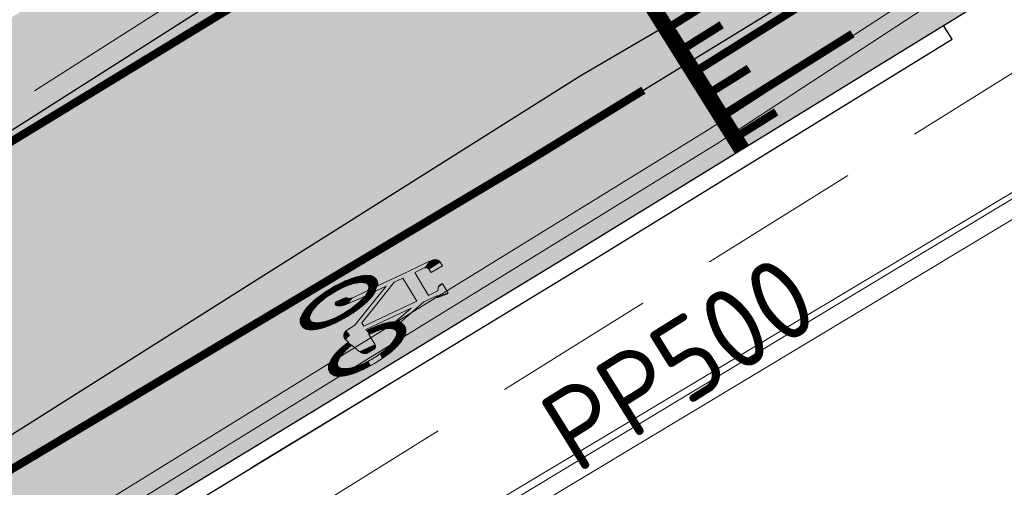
# Model space of a CAD drawing. Header units: metres. Extents: x 174255 to 175175, y 462028 to 462911.
# Tile 9 of 256: x 174435.36 to 174447.44, y 462205.73 to 462211.46. Entities that reach past the tile are written whole.
import ezdxf
from ezdxf.enums import TextEntityAlignment as Align

# ---------------------------------------------------------------- set-up
doc = ezdxf.new("R2010")
doc.units = ezdxf.units.M
for name, pattern in [('RI-HWA', [7.4, 5, -2.4]), ('RI-VWA', [11, 5, -3, 0, -3]), ('VH-OPSLUITBAND', [10, 4, -2, 2, -2]), ('VW-1-1_STREEP', [2, 1, -1])]:
    doc.linetypes.add(name, pattern=pattern)
for name, color, linetype, lineweight in [('B-WE-OG-TERREIN_ERF-G', 8, 'Continuous', 20), ('B-WE-OG-WEG_VERHARD_GESLOTEN -G', 8, 'Continuous', 20), ('B-WE-OG-WEG_VERHARD_OPEN -G', 8, 'Continuous', 20), ('B-WE-RI-HWA-G', 8, 'RI-HWA', 20), ('B-WE-RI-HWA-T20', 8, 'Continuous', 20), ('B-WE-RI-VWA-G', 8, 'RI-VWA', 20), ('B-WE-VH-KANTOPSLUITING_ACHTERKANTBAND-G', 252, 'Continuous', 25), ('B-WE-VH-KANTOPSLUITING_EINDVERLOOPBAND_200X200-G', 252, 'Continuous', 25), ('B-WE-VH-KANTOPSLUITING_OPSLUITBAND_200X200-G', 252, 'VH-OPSLUITBAND', 20), ('B-WE-VH-VERHARDING_ASFALT-G', 252, 'Continuous', 25), ('B-WE-VW-MARKERING_DWARS_STREEP_DOORGETROKKEN_020-G', 8, 'Continuous', 13), ('B-WE-VW-MARKERING_LANGS_STREEP_050-050_010-G', 252, 'VW-1-1_STREEP', 13), ('B-WE-VW-MARKERING_LANGS_STREEP_11_010-G', 8, 'VW-1-1_STREEP', 13), ('B-WE-VW-MARKERING_LANGS_STREEP_DOORGETROKKEN_010-G', 8, 'Continuous', 20), ('B-XX-KG-GRENS_PERCEEL-BEREKEND-G', 213, 'Continuous', 20), ('N-WE-AL-WERKGRENS-G', 173, 'AL-WERKGRENS', 20), ('N-WE-VH-VERHARDING_ASFALT-G', 50, 'Continuous', 25), ('N-WE-VH-VERHARDING_ASFALT_RIJBAAN-V', 254, 'Continuous', 25), ('N-WE-VH-VERHARDING_ASFALT_ROOD-V', 11, 'Continuous', 25), ('N-WE-VW-MARKERING_LANGS_STREEP_11_010-G', 7, 'VW-1-1_STREEP', 13), ('N-WE-VW-MARKERING_LANGS_STREEP_DOORGETROKKEN_010-G', 7, 'Continuous', 20), ('N-WE-VW-MARKERING_LANGS_STREEP_DOORGETROKKEN_020-G', 7, 'Continuous', 25), ('N-WE-VW-MARKERING_SYMBOOL-G', 7, 'Continuous', 20), ('N-XX-AL-LIJN_0.20-G', 7, 'Continuous', 25)]:
    doc.layers.add(name, color=color, linetype=linetype, lineweight=lineweight)
doc.layers.add('B-WE-VH-MATERIAALGRENS-G', color=8, linetype='Continuous')
doc.layers.add('N-WE-VH-MATERIAALGRENS-G', color=15, linetype='Continuous')
doc.styles.add('NLCS-ISO-M500-T20', font='NLCS-ISO.ttf', dxfattribs={"height": 1})
doc.linetypes.add('AL-WERKGRENS', pattern='A,10,[106,Afdeling.shx,S=1,R=0,X=0,Y=0],-2', length=12)

# ---------------------------------------------------------------- blocks, each defined once
blk = doc.blocks.new('fietssymbool')
for p, q in [((-0.0608630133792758, 1.856100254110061), (-0.1079185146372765, 1.856100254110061)), ((-0.0608630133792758, 1.695450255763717), (-0.0608630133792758, 1.856100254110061)), ((-0.1901946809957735, 1.742886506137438), (-0.2306056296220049, 1.347442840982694)), ((-0.1770375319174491, 1.800901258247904), (-0.1901946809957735, 1.742886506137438)), ((-0.1051817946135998, 1.695191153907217), (-0.0608630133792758, 1.695450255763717)), ((0.1249741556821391, 1.733429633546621), (0.1249741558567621, 1.710482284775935)), ((0.2554975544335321, 1.742879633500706), (0.1344241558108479, 1.742879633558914)), ((0.2443396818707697, 1.613587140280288), (0.2648087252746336, 1.731817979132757)), ((-0.1651463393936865, 1.523221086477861), (-0.1519108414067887, 1.652745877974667)), ((0.1436123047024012, 1.672878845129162), (0.1753986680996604, 1.648694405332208)), ((0.1753986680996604, 1.648694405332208), (0.1625769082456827, 1.523221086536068)), ((0.2007741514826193, 1.43223373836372), (0.2194686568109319, 1.615163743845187)), ((0.2194686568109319, 1.615163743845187), (0.2293069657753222, 1.607678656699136)), ((-0.005297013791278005, 1.523221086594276), (-0.1651463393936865, 1.523221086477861)), ((0.1625769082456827, 1.523221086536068), (-0.005297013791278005, 1.523221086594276)), ((-0.2306056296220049, 1.347442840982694), (-0.2416123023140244, 1.23973689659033)), ((-0.1815632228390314, 1.362571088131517), (-0.1935032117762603, 1.245730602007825)), ((0.01177071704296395, 1.362571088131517), (-0.1815632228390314, 1.362571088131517)), ((0.1461593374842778, 1.362571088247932), (0.01177071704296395, 1.362571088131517)), ((0.07330430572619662, 0.6496307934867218), (0.1461593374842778, 1.362571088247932)), ((0.2664616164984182, 1.053505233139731), (0.2007741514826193, 1.43223373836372)), ((-0.2416123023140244, 1.23973689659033), (-0.2617280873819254, 1.049682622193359)), ((-0.1935032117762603, 1.245730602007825), (-0.0480859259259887, 0.8470883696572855)), ((0.1829950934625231, 1.258249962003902), (0.1208003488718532, 0.6496307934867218)), ((0.2169236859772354, 1.062629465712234), (0.1829950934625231, 1.258249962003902)), ((-0.2194539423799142, 0.9917888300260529), (-0.2045098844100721, 1.138023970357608)), ((-0.2045098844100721, 1.138023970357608), (0.005505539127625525, 0.5622942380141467)), ((-0.205028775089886, 0.9643047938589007), (-0.2194539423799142, 0.9917888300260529)), ((0.2269922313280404, 1.004577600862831), (0.2169236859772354, 1.062629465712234)), ((-0.2893722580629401, 0.9376612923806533), (-0.3029135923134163, 0.9485552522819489)), ((-0.2952037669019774, 0.7153031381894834), (-0.2744405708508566, 0.9184891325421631)), ((-0.2744405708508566, 0.9184891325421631), (-0.2893722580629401, 0.9376612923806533)), ((-0.1588667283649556, 0.816521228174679), (-0.1722472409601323, 0.8734102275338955)), ((-0.0480859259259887, 0.8470883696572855), (0.02394231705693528, 0.6496307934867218)), ((-0.2348509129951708, 0.8445866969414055), (-0.2618552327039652, 0.631004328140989)), ((-0.2191584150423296, 0.7952460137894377), (-0.2348509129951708, 0.8445866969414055)), ((-0.1950172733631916, 0.6544197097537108), (-0.2042404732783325, 0.7275214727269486)), ((-0.1400402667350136, 0.6746722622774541), (-0.1469494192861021, 0.7430387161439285)), ((-0.4678178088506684, 0.6514479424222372), (-0.4725125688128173, 0.5719009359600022)), ((-0.3569648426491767, 0.5134641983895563), (-0.3469416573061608, 0.6111854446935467)), ((-0.2618552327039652, 0.631004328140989), (-0.2728412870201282, 0.5753874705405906)), ((0.02394231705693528, 0.6496307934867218), (0.07330430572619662, 0.6496307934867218)), ((0.1208003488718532, 0.6496307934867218), (0.1381924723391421, 0.6494033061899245)), ((0.1908086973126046, 0.6496307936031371), (0.3331291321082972, 0.6496307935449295)), ((-0.4725125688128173, 0.5719009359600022), (-0.4717476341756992, 0.4858021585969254)), ((-0.2989342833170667, 0.5115309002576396), (-0.317064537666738, 0.4940480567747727)), ((-0.2852011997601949, 0.5383091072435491), (-0.2989342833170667, 0.5115309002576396)), ((-0.2728412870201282, 0.5753874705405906), (-0.2852011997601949, 0.5383091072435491)), ((0.005505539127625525, 0.5622942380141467), (0.008919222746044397, 0.4393851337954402)), ((0.3803791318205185, 0.6023807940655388), (0.3803791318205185, 0.5388355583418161)), ((0.4690936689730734, 0.5533981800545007), (0.4691706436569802, 0.5397056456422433)), ((0.1013161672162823, 0.3738330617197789), (0.1413257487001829, 0.3861716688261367)), ((0.3080347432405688, 0.4398071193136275), (0.1934959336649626, 0.4032565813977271)), ((0.1969322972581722, 0.3755319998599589), (0.1934959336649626, 0.4032565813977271)), ((0.2048173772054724, 0.3284586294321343), (0.1969322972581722, 0.3755319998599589)), ((0.2173965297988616, 0.2770162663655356), (0.2048173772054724, 0.3284586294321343)), ((0.236515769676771, 0.2213994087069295), (0.2173965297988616, 0.2770162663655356)), ((0.2546851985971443, 0.1855272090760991), (0.236515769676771, 0.2213994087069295)), ((0.2766229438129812, 0.1528831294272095), (0.2546851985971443, 0.1855272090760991)), ((-0.4312865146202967, 0.05978585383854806), (-0.4054251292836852, 0.02760705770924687))]:
    blk.add_line(p, q)
for centre, radius, start, end in [((-0.1079178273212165, 1.785225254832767), 0.07087499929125, 90.00028701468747, 167.222204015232), ((-0.1049055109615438, 1.647941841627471), 0.0472499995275, 90.33458701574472, 174.1652270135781), ((0.1344241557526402, 1.733429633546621), 0.009449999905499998, 90.00000001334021, 180.0000000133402), ((0.1722241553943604, 1.710481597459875), 0.0472499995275, 179.9987080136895, 232.7321420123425), ((0.2554975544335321, 1.733429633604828), 0.009449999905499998, 350.1779540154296, 90.00000001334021), ((0.2350285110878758, 1.615198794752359), 0.009449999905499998, 232.7337630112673, 350.1781200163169), ((-0.04605159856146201, 0.7645902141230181), 0.4600864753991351, 144.840038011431, 163.7347430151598), ((-0.332790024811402, 0.9665624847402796), 0.1093560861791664, 49.47187801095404, 144.8402248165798), ((-0.6166137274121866, 0.7658204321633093), 0.4569442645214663, 16.21951301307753, 29.63818501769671), ((0.6195287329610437, 0.7645909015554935), 0.4600851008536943, 148.5594110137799, 163.7347840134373), ((0.3327916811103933, 0.966563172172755), 0.109355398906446, 35.15988801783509, 127.340947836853), ((0.04605188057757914, 0.7645902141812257), 0.4600864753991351, 16.26525701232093, 35.15996201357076), ((0.4207577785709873, 0.6283940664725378), 0.9463587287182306, 163.7348060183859, 173.10912301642), ((-0.1248027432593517, 0.72987538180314), 0.3238985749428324, 140.6069580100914, 161.2139360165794), ((-0.331280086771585, 0.8994344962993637), 0.0567219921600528, 42.36970401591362, 140.6064677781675), ((-0.5377526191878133, 0.7298774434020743), 0.3238319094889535, 35.61423101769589, 39.91431901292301), ((-1.086337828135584, 0.6283940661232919), 0.9463587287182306, 6.958097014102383, 16.26519401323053), ((1.086339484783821, 0.6283940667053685), 0.9463587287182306, 163.7348060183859, 173.1091220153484), ((0.5339893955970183, 0.7298753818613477), 0.3238985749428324, 140.6069580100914, 161.2139360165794), ((0.327512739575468, 0.8994344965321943), 0.0567219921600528, 39.39286601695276, 140.6064677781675), ((0.1210367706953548, 0.72987538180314), 0.3238985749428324, 18.78606501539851, 39.39301490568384), ((-0.4207574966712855, 0.6283940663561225), 0.9463587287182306, 6.890877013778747, 16.26519401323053), ((1.169076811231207, 0.5379558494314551), 1.700121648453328, 173.1090340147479, 186.8907036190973), ((0.2115169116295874, 0.6154795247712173), 0.6791415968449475, 161.2143790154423, 171.9803510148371), ((-0.5377526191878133, 0.7298774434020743), 0.3238951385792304, 18.78591601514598, 20.74172001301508), ((-0.8740757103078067, 0.6154795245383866), 0.6791415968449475, 8.019649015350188, 18.78562101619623), ((-1.834657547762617, 0.537963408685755), 1.700122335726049, 353.1090370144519, 6.92813761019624), ((1.834702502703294, 0.5379654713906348), 1.700164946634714, 173.1095500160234, 176.241842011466), ((0.8703097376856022, 0.6154795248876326), 0.6791415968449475, 161.2143790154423, 171.9803510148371), ((-0.2152828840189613, 0.6154795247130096), 0.6791415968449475, 8.019649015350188, 18.78562101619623), ((-1.169075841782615, 0.5379558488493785), 1.700122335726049, 353.1092950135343, 6.890952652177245), ((0.7492865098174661, 0.5397077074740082), 1.222223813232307, 171.9801320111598, 188.0200607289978), ((-0.2764364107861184, 0.6039546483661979), 0.07087499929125, 132.99609101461, 174.1439900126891), ((-0.3892137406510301, 0.7249084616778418), 0.0944993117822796, 312.9967690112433, 354.1658930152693), ((-1.411845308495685, 0.5397035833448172), 1.222223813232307, 351.9801320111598, 8.020080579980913), ((1.408152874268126, 0.5397324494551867), 1.222294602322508, 171.9817610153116, 174.8414860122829), ((0.3331291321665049, 0.6023807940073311), 0.0472499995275, 1.334021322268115e-08, 90.00000001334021), ((-0.7530572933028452, 0.5397022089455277), 1.22222862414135, 0.6420550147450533, 8.020118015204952), ((-0.3334628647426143, 0.5110539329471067), 0.02362431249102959, 174.1444920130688, 313.9588790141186), ((0.2764298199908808, 0.5388355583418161), 0.1039493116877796, 287.7005010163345, 7.301098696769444e-05), ((-0.7530572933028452, 0.5397022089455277), 1.22222793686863, 351.9802410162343, 0.0001810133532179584), ((0.2115121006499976, 0.4639324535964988), 0.6791360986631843, 188.0197470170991, 198.785720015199), ((-0.8740708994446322, 0.4639324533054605), 0.6791360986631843, 341.2142810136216, 351.9802416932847), ((0.0797674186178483, 0.4413527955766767), 0.07087499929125, 181.5909190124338, 287.7002070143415), ((1.834702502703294, 0.5379654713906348), 1.700167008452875, 185.1222900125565, 186.8908610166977), ((1.408152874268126, 0.5397324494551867), 1.222299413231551, 186.41075401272, 188.0207390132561), ((0.8703042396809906, 0.4639324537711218), 0.6791360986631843, 188.0197470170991, 198.785720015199), ((-0.2152780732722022, 0.4639324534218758), 0.6791360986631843, 341.2142800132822, 351.9802530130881), ((0.4207577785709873, 0.4475251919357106), 0.9463587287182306, 186.8908770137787, 196.2651940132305), ((-0.1247999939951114, 0.3495365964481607), 0.3239006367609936, 198.7858370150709, 219.3928150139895), ((-0.5377588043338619, 0.3495365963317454), 0.3239006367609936, 320.6071850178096, 341.2141630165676), ((-1.086337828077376, 0.4475251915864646), 0.9463587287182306, 343.7348060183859, 353.1091230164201), ((1.086339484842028, 0.4475251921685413), 0.9463587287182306, 186.8908770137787, 196.2651940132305), ((0.5339921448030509, 0.349536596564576), 0.3239006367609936, 198.7858370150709, 219.3928150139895), ((0.1210340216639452, 0.3495365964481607), 0.3239006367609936, 320.6071850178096, 341.2141630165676), ((-0.4207574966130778, 0.44752519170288), 0.9463587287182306, 343.7348060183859, 353.1091230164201), ((-0.04605159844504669, 0.3113290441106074), 0.4600864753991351, 196.2652570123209, 215.1599620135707), ((-0.3312787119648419, 0.1799767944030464), 0.0567219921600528, 219.3928660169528, 320.6065052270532), ((-0.6195291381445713, 0.3113317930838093), 0.4600878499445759, 324.8397150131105, 343.7344200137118), ((0.6195301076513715, 0.3113290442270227), 0.4600864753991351, 196.2652570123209, 215.1599620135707), ((0.3275134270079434, 0.179976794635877), 0.0567219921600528, 219.3928660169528, 320.6065052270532), ((0.04605188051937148, 0.311329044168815), 0.4600864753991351, 324.840038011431, 343.7347430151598), ((-0.3327907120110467, 0.1093560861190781), 0.1093560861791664, 215.1599500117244, 324.8402622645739), ((0.3327903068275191, 0.1093560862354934), 0.1093560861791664, 215.1599500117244, 324.8402622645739)]:
    blk.add_arc(centre, radius, start, end)
for points in [[(-0.1476559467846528, 1.668065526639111), (-0.1753730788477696, 1.806975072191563), (-0.1406130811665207, 1.678885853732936), (-0.1683739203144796, 1.822216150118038)], [(-0.1406130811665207, 1.678885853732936), (-0.1683739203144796, 1.822216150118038), (-0.1330288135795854, 1.685910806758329), (-0.1596455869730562, 1.833676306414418)], [(-0.1330288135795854, 1.685910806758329), (-0.1596455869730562, 1.833676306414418), (-0.1267907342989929, 1.689817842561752), (-0.1463012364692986, 1.844806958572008)], [(-0.1267907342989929, 1.689817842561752), (-0.1463012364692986, 1.844806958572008), (-0.120826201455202, 1.692428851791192), (-0.1330077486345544, 1.851510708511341)], [(-0.120826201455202, 1.692428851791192), (-0.1330077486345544, 1.851510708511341), (-0.1117716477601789, 1.694690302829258), (-0.1196402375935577, 1.85512411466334)], [(-0.1117716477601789, 1.694690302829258), (-0.1196402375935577, 1.85512411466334), (-0.1051814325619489, 1.695191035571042), (-0.1079185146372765, 1.856100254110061)], [(-0.0608630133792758, 1.695450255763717), (-0.0608630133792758, 1.856100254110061), (-0.1051817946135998, 1.695191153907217), (-0.1079185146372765, 1.856100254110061)], [(-0.1901946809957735, 1.742886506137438), (-0.1519108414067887, 1.652745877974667), (-0.2617280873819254, 1.049682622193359), (-0.2194535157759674, 0.9917890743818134)], [(-0.1519108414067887, 1.652745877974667), (-0.1901946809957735, 1.742886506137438), (-0.1476559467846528, 1.668065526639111), (-0.1753730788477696, 1.806975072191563)], [(0.1357242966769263, 1.732974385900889), (0.1249741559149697, 1.733429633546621), (0.1272190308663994, 1.739544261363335)], [(0.1249741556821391, 1.733429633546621), (0.1357242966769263, 1.732974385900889), (0.1249741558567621, 1.710482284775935), (0.1392338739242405, 1.706236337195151)], [(0.1392338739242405, 1.706236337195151), (0.1249741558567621, 1.710482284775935), (0.1258415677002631, 1.701469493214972)], [(0.1392338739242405, 1.706236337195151), (0.1258415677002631, 1.701469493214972), (0.1291522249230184, 1.691055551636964)], [(0.1357242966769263, 1.732974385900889), (0.1272190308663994, 1.739544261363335), (0.1304233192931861, 1.741990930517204)], [(0.1392338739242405, 1.706236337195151), (0.1291522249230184, 1.691055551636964), (0.1339419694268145, 1.682786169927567)], [(0.1357242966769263, 1.732974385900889), (0.1304233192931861, 1.741990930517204), (0.1344241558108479, 1.742879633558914)], [(0.1392338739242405, 1.706236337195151), (0.1339419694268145, 1.682786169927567), (0.1383808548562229, 1.677508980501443)], [(0.1344241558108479, 1.742879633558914), (0.1436123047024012, 1.672878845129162), (0.2554975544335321, 1.742879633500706), (0.2293063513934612, 1.607678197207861)], [(0.1392338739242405, 1.706236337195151), (0.1383808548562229, 1.677508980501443), (0.1436122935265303, 1.672879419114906)], [(0.2538158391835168, 1.734198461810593), (0.2648090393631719, 1.731817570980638), (0.2320965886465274, 1.622081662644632), (0.2443400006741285, 1.613586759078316)], [(0.2538158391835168, 1.734198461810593), (0.2554975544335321, 1.742879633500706), (0.2592099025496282, 1.742119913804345)], [(0.2538158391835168, 1.734198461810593), (0.2592099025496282, 1.742119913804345), (0.2625983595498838, 1.739665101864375)], [(0.2538158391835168, 1.734198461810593), (0.2625983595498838, 1.739665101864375), (0.2644604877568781, 1.736424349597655)], [(0.2538158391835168, 1.734198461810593), (0.2644604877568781, 1.736424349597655), (0.2648087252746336, 1.731817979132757)], [(0.07330430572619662, 0.6496307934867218), (0.1208003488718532, 0.6496307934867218), (0.1753986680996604, 1.648694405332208), (0.2194686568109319, 1.615163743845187)], [(0.2320965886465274, 1.622081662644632), (0.2293069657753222, 1.607678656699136), (0.2334230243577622, 1.605886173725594)], [(0.2320965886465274, 1.622081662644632), (0.2423112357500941, 1.609176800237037), (0.2443396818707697, 1.613587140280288)], [(0.2320965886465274, 1.622081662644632), (0.2388225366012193, 1.606543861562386), (0.2423112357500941, 1.609176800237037)], [(0.2320965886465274, 1.622081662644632), (0.2334230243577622, 1.605886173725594), (0.2388225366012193, 1.606543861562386)], [(0.1461593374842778, 1.362571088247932), (0.1625769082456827, 1.523221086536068), (-0.1815632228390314, 1.362571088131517), (-0.1651463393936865, 1.523221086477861)], [(0.2169236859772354, 1.062629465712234), (0.2664616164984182, 1.053505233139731), (0.1829950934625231, 1.258249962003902), (0.2007741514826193, 1.43223373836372)], [(0.02394231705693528, 0.6496307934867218), (-0.1935032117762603, 1.245730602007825), (0.005505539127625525, 0.5622942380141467), (-0.2045098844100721, 1.138023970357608)], [(-0.4126109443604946, 0.8784577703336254), (-0.4712790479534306, 0.9402637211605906), (-0.3884609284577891, 0.9180100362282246), (-0.449031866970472, 0.9865957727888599)], [(-0.3884609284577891, 0.9180100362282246), (-0.449031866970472, 0.9865957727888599), (-0.3635304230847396, 0.9460960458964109), (-0.4156687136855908, 1.03790585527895)], [(-0.3635304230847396, 0.9460960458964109), (-0.4156687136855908, 1.03790585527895), (-0.3459939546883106, 0.9542148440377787), (-0.3850848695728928, 1.062604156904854)], [(-0.3459939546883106, 0.9542148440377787), (-0.3850848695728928, 1.062604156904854), (-0.3272739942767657, 0.9560148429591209), (-0.3463632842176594, 1.075072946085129)], [(-0.3272739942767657, 0.9560148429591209), (-0.3463632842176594, 1.075072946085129), (-0.3117469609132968, 0.9526871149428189), (-0.3234472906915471, 1.075518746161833)], [(-0.3117469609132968, 0.9526871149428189), (-0.3234472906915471, 1.075518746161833), (-0.2955675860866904, 0.942645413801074), (-0.2846232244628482, 1.064739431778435)], [(-0.2955675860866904, 0.942645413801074), (-0.2846232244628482, 1.064739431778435), (-0.2617280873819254, 1.049682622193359)], [(-0.2955675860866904, 0.942645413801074), (-0.2617280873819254, 1.049682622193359), (-0.2194539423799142, 0.9917888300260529)], [(-0.1975866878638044, 0.9480686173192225), (-0.2744405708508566, 0.9184891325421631), (-0.2194539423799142, 0.9917888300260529), (-0.2928837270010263, 0.9411849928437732)], [(0.27703306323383, 0.927064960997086), (0.2269922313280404, 1.004577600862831), (0.2496955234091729, 0.8850761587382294), (0.1953130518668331, 0.9426901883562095)], [(0.2169236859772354, 1.062629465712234), (0.2269922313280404, 1.004577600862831), (0.2664613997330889, 1.05350508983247)], [(0.2981787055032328, 0.9479823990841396), (0.2664616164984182, 1.053505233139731), (0.27703306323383, 0.927064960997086), (0.2269922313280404, 1.004577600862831)], [(0.3105490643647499, 0.9535604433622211), (0.2969556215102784, 1.069880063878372), (0.2981787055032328, 0.9479823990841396), (0.2664613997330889, 1.05350508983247)], [(0.3222485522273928, 0.9559116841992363), (0.336198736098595, 1.075865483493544), (0.3105490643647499, 0.9535604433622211), (0.2969556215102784, 1.069880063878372)], [(0.3415580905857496, 0.9543900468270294), (0.3756523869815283, 1.067169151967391), (0.3222485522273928, 0.9559116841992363), (0.336198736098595, 1.075865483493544)], [(0.3584508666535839, 0.9469762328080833), (0.4166770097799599, 1.036719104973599), (0.3415580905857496, 0.9543900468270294), (0.3756523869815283, 1.067169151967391)], [(0.3733572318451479, 0.932963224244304), (0.4511563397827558, 0.9826955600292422), (0.3584508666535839, 0.9469762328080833), (0.4166770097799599, 1.036719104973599)], [(0.39297220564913, 0.9058339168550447), (0.472068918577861, 0.9383401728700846), (0.3733572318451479, 0.932963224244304), (0.4511563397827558, 0.9826955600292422)], [(-0.4491239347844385, 0.7729183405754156), (-0.5078233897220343, 0.8109642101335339), (-0.4360795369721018, 0.8200575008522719), (-0.4930289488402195, 0.8745417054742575)], [(-0.4360795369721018, 0.8200575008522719), (-0.4930289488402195, 0.8745417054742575), (-0.4126109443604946, 0.8784577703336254), (-0.4712790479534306, 0.9402637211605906)], [(-0.2744405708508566, 0.9184891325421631), (-0.2348509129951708, 0.8445866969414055), (-0.2952038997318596, 0.7153027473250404), (-0.2618552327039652, 0.631004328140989)], [(-0.1750829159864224, 0.8837552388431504), (-0.2348502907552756, 0.8445868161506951), (-0.1975866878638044, 0.9480686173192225), (-0.2744405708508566, 0.9184891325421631)], [(-0.1609036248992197, 0.8251813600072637), (-0.2222481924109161, 0.8061472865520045), (-0.1750829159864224, 0.8837552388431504), (-0.2348502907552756, 0.8445868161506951)], [(0.231680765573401, 0.8461499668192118), (0.1727624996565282, 0.8753190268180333), (0.2157196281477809, 0.7964355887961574), (0.1572601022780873, 0.8084116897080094)], [(0.2496955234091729, 0.8850761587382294), (0.1953130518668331, 0.9426901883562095), (0.231680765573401, 0.8461499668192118), (0.1727624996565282, 0.8753190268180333)], [(0.416121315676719, 0.8634246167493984), (0.4852809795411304, 0.9015477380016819), (0.39297220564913, 0.9058339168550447), (0.472068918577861, 0.9383401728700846)], [(0.4301933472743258, 0.8266518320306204), (0.4969906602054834, 0.8593338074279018), (0.416121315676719, 0.8634246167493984), (0.4852809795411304, 0.9015477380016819)], [(0.4447225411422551, 0.7755612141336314), (0.5090674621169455, 0.8045201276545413), (0.4301933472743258, 0.8266518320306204), (0.4969906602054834, 0.8593338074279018)], [(-0.4670989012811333, 0.6590290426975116), (-0.5254042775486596, 0.6763301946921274), (-0.4580506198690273, 0.7291132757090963), (-0.5178364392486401, 0.7493723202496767)], [(-0.4580506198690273, 0.7291132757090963), (-0.5178364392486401, 0.7493723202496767), (-0.4491239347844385, 0.7729183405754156), (-0.5078233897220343, 0.8109642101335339)], [(-0.1472853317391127, 0.7457620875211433), (-0.2099448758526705, 0.7574779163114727), (-0.1609036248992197, 0.8251813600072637), (-0.2222481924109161, 0.8061472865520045)], [(-0.1396617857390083, 0.669892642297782), (-0.1992310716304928, 0.6926668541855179), (-0.1472853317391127, 0.7457620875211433), (-0.2099448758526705, 0.7574779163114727)], [(0.2016159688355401, 0.7341469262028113), (0.1463488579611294, 0.738022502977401), (0.1943139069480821, 0.6832561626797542), (0.1413532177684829, 0.6900478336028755)], [(0.2157196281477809, 0.7964355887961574), (0.1572601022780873, 0.8084116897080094), (0.2016159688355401, 0.7341469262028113), (0.1463488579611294, 0.738022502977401)], [(0.4576078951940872, 0.7074299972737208), (0.5203168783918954, 0.728660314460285), (0.4447225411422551, 0.7755612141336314), (0.5090674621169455, 0.8045201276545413)], [(0.4649038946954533, 0.6417480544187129), (0.5284424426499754, 0.6320176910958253), (0.4576078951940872, 0.7074299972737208), (0.5203168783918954, 0.728660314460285)], [(-0.4716284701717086, 0.4831598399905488), (-0.529941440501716, 0.4767137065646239), (-0.4707854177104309, 0.6011654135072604), (-0.5296026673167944, 0.6079676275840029)], [(-0.4707854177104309, 0.6011654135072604), (-0.5296026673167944, 0.6079676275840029), (-0.4670989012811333, 0.6590290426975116), (-0.5254042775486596, 0.6763301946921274)], [(-0.3456713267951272, 0.619113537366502), (-0.3389806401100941, 0.4880830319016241), (-0.3487735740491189, 0.5933251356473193), (-0.3487668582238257, 0.4930568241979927)], [(-0.3402382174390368, 0.6348187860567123), (-0.3279418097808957, 0.4880838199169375), (-0.3456713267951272, 0.619113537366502), (-0.3389806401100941, 0.4880830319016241)], [(-0.3339461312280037, 0.6453780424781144), (-0.3180289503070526, 0.4931681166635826), (-0.3402382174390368, 0.6348187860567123), (-0.3279418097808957, 0.4880838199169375)], [(-0.3262845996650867, 0.6543374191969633), (-0.2985350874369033, 0.5123092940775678), (-0.3339461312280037, 0.6453780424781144), (-0.3180289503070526, 0.4931681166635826)], [(-0.3107939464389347, 0.6721784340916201), (-0.2834702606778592, 0.5435017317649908), (-0.3262845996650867, 0.6543374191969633), (-0.2985350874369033, 0.5123092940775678)], [(-0.2995470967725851, 0.6950753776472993), (-0.2712383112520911, 0.5835025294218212), (-0.3107939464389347, 0.6721784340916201), (-0.2834702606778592, 0.5435017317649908)], [(-0.2952038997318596, 0.7153027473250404), (-0.2618552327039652, 0.631004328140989), (-0.2995470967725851, 0.6950753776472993), (-0.2712383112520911, 0.5835025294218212)], [(-0.1354539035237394, 0.5938466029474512), (-0.1911527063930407, 0.6008641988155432), (-0.1396617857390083, 0.669892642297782), (-0.1992310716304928, 0.6926668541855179)], [(0.008919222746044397, 0.4393851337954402), (0.005505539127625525, 0.5622942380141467), (0.08070527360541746, 0.4472997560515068), (0.02394231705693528, 0.6496307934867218)], [(0.02394231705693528, 0.6496307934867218), (0.3331291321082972, 0.6496307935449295), (0.101316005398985, 0.3738329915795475), (0.3080347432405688, 0.4398071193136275)], [(0.1943139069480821, 0.6832561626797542), (0.1413532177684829, 0.6900478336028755), (0.1908088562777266, 0.6496307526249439), (0.1381935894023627, 0.6494031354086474)], [(0.3803791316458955, 0.6023807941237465), (0.328425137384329, 0.6102989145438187), (0.3803791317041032, 0.538835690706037), (0.3188203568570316, 0.5299897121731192)], [(0.328425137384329, 0.6102989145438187), (0.3648438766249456, 0.6374056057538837), (0.3331291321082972, 0.6496307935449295), (0.3522485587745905, 0.6455897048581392)], [(0.328425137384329, 0.6102989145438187), (0.3772516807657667, 0.6192853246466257), (0.3648438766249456, 0.6374056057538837)], [(0.328425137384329, 0.6102989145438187), (0.3803791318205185, 0.6023807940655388), (0.3772516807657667, 0.6192853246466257)], [(0.4673654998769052, 0.4732993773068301), (0.5296684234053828, 0.4695169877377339), (0.4649038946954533, 0.6417480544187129), (0.5284424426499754, 0.6320176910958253)], [(-0.4658404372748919, 0.4081875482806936), (-0.5262435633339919, 0.4102748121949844), (-0.4716284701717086, 0.4831598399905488), (-0.529941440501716, 0.4767137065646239)], [(-0.3526488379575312, 0.5555431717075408), (-0.3546541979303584, 0.5006119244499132), (-0.3559416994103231, 0.5234393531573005), (-0.3569396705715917, 0.5084180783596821)], [(-0.3487735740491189, 0.5933251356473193), (-0.3487668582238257, 0.4930568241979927), (-0.3526488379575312, 0.5555431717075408), (-0.3546541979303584, 0.5006119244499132)], [(-0.1389626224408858, 0.4153474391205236), (-0.1940867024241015, 0.4353243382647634), (-0.1346524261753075, 0.5179998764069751), (-0.1897111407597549, 0.5249006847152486)], [(-0.1346524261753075, 0.5179998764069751), (-0.1897111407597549, 0.5249006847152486), (-0.1354539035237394, 0.5938466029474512), (-0.1911527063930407, 0.6008641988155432)], [(0.3188203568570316, 0.5299897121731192), (0.3080347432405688, 0.4398071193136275), (0.3277630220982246, 0.4484455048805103)], [(0.3188203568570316, 0.5299897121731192), (0.3784269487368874, 0.5187844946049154), (0.3188203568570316, 0.5299897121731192), (0.3803791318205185, 0.5388355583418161)], [(0.3188203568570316, 0.5299897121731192), (0.3700304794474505, 0.4936207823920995), (0.3188203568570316, 0.5299897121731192), (0.3784269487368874, 0.5187844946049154)], [(0.3188203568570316, 0.5299897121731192), (0.3570322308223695, 0.4731947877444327), (0.3188203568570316, 0.5299897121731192), (0.3700304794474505, 0.4936207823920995)], [(0.3188203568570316, 0.5299897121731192), (0.3277630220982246, 0.4484455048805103), (0.3188203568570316, 0.5299897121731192), (0.3570322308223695, 0.4731947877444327)], [(-0.4558948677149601, 0.3382591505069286), (-0.5181307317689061, 0.3288524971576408), (-0.4658404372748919, 0.4081875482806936), (-0.5262435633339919, 0.4102748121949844)], [(-0.1484798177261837, 0.3209661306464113), (-0.2065913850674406, 0.3386450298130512), (-0.1389626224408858, 0.4153474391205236), (-0.1940867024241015, 0.4353243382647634)], [(0.008919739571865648, 0.4393850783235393), (0.08070527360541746, 0.4472997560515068), (0.01628923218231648, 0.4098284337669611)], [(0.08070527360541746, 0.4472997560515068), (0.01628923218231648, 0.4098284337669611), (0.03070338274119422, 0.3902060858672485)], [(0.08070527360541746, 0.4472997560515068), (0.03070338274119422, 0.3902060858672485), (0.04623533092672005, 0.3789119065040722)], [(0.08070527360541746, 0.4472997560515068), (0.04623533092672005, 0.3789119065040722), (0.06464784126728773, 0.3721092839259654)], [(0.08070527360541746, 0.4472997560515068), (0.06464784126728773, 0.3721092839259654), (0.08228975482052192, 0.3705226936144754)], [(0.08070527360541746, 0.4472997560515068), (0.08228975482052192, 0.3705226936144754), (0.101316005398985, 0.3738329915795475)], [(0.1934959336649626, 0.4032565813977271), (0.1413252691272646, 0.3861715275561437), (0.2016796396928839, 0.3471907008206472), (0.1467269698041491, 0.3347255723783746)], [(0.4535415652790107, 0.3460081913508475), (0.5187998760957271, 0.3342611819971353), (0.4631271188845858, 0.4183077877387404), (0.5254497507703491, 0.4001190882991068)], [(0.4631271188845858, 0.4183077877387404), (0.5254497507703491, 0.4001190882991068), (0.4673654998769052, 0.4732993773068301), (0.5296684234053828, 0.4695169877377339)], [(-0.4420889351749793, 0.2794560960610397), (-0.5088623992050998, 0.2703214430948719), (-0.4558948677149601, 0.3382591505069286), (-0.5181307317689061, 0.3288524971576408)], [(-0.4341211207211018, 0.2532583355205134), (-0.4963772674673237, 0.2141624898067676), (-0.4420889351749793, 0.2794560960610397), (-0.5088623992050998, 0.2703214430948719)], [(-0.4241223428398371, 0.2257716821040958), (-0.4800394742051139, 0.1585740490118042), (-0.4341211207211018, 0.2532583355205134), (-0.4963772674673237, 0.2141624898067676)], [(-0.1886581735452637, 0.1499904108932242), (-0.2510011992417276, 0.1989321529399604), (-0.1672785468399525, 0.2218597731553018), (-0.219667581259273, 0.2823226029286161)], [(-0.1672785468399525, 0.2218597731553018), (-0.219667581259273, 0.2823226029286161), (-0.1484798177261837, 0.3209661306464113), (-0.2065913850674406, 0.3386450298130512)], [(0.2016796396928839, 0.3471907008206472), (0.1467269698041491, 0.3347255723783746), (0.2108491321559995, 0.3037918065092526), (0.1551115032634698, 0.2789746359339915)], [(0.2108491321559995, 0.3037918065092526), (0.1551115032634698, 0.2789746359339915), (0.2292573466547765, 0.2397717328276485), (0.1686229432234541, 0.2164598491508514)], [(0.4147451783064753, 0.2129885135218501), (0.4877238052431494, 0.1824656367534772), (0.4289154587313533, 0.2488963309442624), (0.4987461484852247, 0.2236772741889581)], [(0.4289154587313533, 0.2488963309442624), (0.4987461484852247, 0.2236772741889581), (0.4389148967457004, 0.2815663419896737), (0.5085799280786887, 0.2688444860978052)], [(0.4389148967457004, 0.2815663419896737), (0.5085799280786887, 0.2688444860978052), (0.4535415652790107, 0.3460081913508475), (0.5187998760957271, 0.3342611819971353)], [(-0.4111003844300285, 0.1980647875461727), (-0.4541645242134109, 0.09890634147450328), (-0.4241223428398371, 0.2257716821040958), (-0.4800394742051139, 0.1585740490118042)], [(-0.391382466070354, 0.1655653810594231), (-0.4236510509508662, 0.04846364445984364), (-0.4111003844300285, 0.1980647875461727), (-0.4541645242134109, 0.09890634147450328)], [(-0.3774313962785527, 0.1468323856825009), (-0.4002070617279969, 0.02325272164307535), (-0.391382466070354, 0.1655653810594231), (-0.4236510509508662, 0.04846364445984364)], [(-0.3543180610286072, 0.1281446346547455), (-0.3546972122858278, 0.002216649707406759), (-0.3774313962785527, 0.1468323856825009), (-0.4002070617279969, 0.02325272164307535)], [(-0.3412643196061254, 0.1241406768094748), (-0.3059490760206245, 0.00334533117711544), (-0.3543180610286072, 0.1281446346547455), (-0.3546972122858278, 0.002216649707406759)], [(-0.3052138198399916, 0.1295981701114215), (-0.2639272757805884, 0.02440562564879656), (-0.3412643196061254, 0.1241406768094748), (-0.3059490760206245, 0.00334533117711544)], [(-0.2874436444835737, 0.1439785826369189), (-0.2247308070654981, 0.07507958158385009), (-0.3052138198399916, 0.1295981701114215), (-0.2639272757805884, 0.02440562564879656)], [(-0.2247308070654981, 0.07507958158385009), (-0.2874436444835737, 0.1439785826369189), (-0.1886581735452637, 0.1499904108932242), (-0.2510011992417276, 0.1989321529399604)], [(0.2292573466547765, 0.2397717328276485), (0.1686229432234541, 0.2164598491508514), (0.2592646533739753, 0.1779661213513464), (0.1892244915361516, 0.1484897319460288)], [(0.2592646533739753, 0.1779661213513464), (0.1892244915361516, 0.1484897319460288), (0.2883021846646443, 0.1389906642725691), (0.2203184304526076, 0.08261612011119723)], [(0.2883021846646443, 0.1389906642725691), (0.2203184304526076, 0.08261612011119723), (0.2940609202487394, 0.1341694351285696), (0.2515623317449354, 0.03613880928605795)], [(0.2940609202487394, 0.1341694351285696), (0.2515623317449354, 0.03613880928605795), (0.3153164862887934, 0.1245816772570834), (0.2858474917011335, 0.01058804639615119)], [(0.3153164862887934, 0.1245816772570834), (0.2858474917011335, 0.01058804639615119), (0.3254975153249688, 0.1232906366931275), (0.3251806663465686, 0.0002650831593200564)], [(0.3254975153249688, 0.1232906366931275), (0.3251806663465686, 0.0002650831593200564), (0.3402328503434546, 0.1246993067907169), (0.3620387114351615, 0.003983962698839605)], [(0.3402328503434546, 0.1246993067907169), (0.3620387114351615, 0.003983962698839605), (0.3512131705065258, 0.1284432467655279), (0.386344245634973, 0.01401077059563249)], [(0.3512131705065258, 0.1284432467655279), (0.386344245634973, 0.01401077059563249), (0.3713486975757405, 0.1439783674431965), (0.4191521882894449, 0.04227122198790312)], [(0.3713486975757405, 0.1439783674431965), (0.4191521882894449, 0.04227122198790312), (0.3905472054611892, 0.1698861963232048), (0.448086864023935, 0.08761619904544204)], [(0.3905472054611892, 0.1698861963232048), (0.448086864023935, 0.08761619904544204), (0.4026531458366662, 0.1895294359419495), (0.4673458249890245, 0.1264210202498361)], [(0.4026531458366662, 0.1895294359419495), (0.4673458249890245, 0.1264210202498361), (0.4147451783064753, 0.2129885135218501), (0.4877238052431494, 0.1824656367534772)]]:
    blk.add_solid(points)

msp = doc.modelspace()

# ---------------------------------------------------------------- hatches: boundary and pattern name
at = {"layer": 'N-WE-VH-VERHARDING_ASFALT_RIJBAAN-V'}
h = msp.add_hatch(color=256, dxfattribs=at)
h.dxf.hatch_style = 1
h.paths.add_polyline_path([(174503.6891395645, 462248.8143771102, -0.1523401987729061), (174562.0717171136, 462263.893238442), (174562.2236191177, 462267.1953024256, -0.4281171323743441), (174561.7249146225, 462267.7196140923), (174561.7362275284, 462267.9519982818, -0.3950370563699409), (174562.2270014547, 462268.4276115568), (174562.1843009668, 462271.7065995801, 0.1363576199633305), (174508.8552923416, 462256.1366093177), (174493.9970206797, 462246.9221516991, 0.008693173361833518), (174479.2451719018, 462237.4146729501, -0.009743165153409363), (174462.804324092, 462226.8674407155), (174439.7477566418, 462212.702475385), (174424.9954434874, 462203.719730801), (174426.6240007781, 462200.8053942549), (174441.5798745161, 462209.7203043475), (174464.6364419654, 462223.8852696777, 0.009743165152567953), (174481.1920887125, 462234.5061484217, -0.008693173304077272), (174495.8416462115, 462243.9477010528)])
at = {"layer": 'N-WE-VH-VERHARDING_ASFALT_ROOD-V'}
h = msp.add_hatch(color=256, dxfattribs=at)
h.dxf.hatch_style = 1
h.paths.add_polyline_path([(174439.7477566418, 462212.702475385), (174462.804324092, 462226.8674407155, 0.009743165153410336), (174479.2451719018, 462237.4146729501, -0.008693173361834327), (174493.9970206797, 462246.9221516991), (174508.8552923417, 462256.1366093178, -0.149250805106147), (174567.4270201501, 462271.6423784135), (174568.1008289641, 462271.6170854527), (174568.1477175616, 462272.8662057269), (174567.4739087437, 462272.8914986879, 0.01025474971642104), (174563.1679898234, 462272.9647533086), (174562.1680243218, 462272.9564936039, 0.1363576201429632), (174508.1964974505, 462257.1989130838), (174493.3382258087, 462247.9844554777, 0.008693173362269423), (174478.5498444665, 462238.4534317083, -0.009743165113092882), (174462.149996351, 462227.932501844), (174442.6525692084, 462215.9541195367), (174441.8005203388, 462215.43065729), (174439.0934288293, 462213.7675364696, -0.007454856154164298), (174438.9396123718, 462213.6761686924), (174424.2933201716, 462204.9761948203), (174424.9954434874, 462203.719730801)])
h = msp.add_hatch(color=256, dxfattribs=at)
h.dxf.hatch_style = 1
edge = h.paths.add_edge_path()
edge.add_arc((174557.0515240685, 462162.7677710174), 101.2500000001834, 79.8662130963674, 121.8054001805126)
edge.add_line((174503.6891395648, 462248.8143771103), (174495.8416462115, 462243.9477010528))
edge.add_arc((174760.0183891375, 461817.9638858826), 501.2499997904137, 121.8054001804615, 123.7976785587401)
edge.add_arc((174200.4188712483, 462653.9569358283), 504.7500001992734, 301.56478024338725, 303.7976785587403, ccw=False)
edge.add_line((174464.6364419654, 462223.8852696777), (174441.5798745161, 462209.7203043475))
edge.add_line((174441.5798745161, 462209.7203043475), (174426.6240007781, 462200.8053942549))
edge.add_line((174426.6240007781, 462200.8053942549), (174427.304206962, 462199.5881513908))
edge.add_line((174427.304206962, 462199.5881513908), (174442.2342023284, 462208.6552432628))
edge.add_line((174442.2342023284, 462208.6552432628), (174465.2907697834, 462222.8202085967))
edge.add_arc((174200.4188713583, 462653.9569356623), 506.0000000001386, 301.5647802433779, 303.7976785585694)
edge.add_arc((174760.0183892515, 461817.963885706), 500.0000000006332, 121.8054001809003, 123.7976785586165, ccw=False)
edge.add_line((174496.5004410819, 462242.8853972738), (174504.3479344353, 462247.7520733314))
edge.add_arc((174557.0515240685, 462162.7677710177), 99.9999999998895, 79.86621309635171, 121.80540018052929, ccw=False)
edge.add_line((174574.6462490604, 462261.2077306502), (174597.6385463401, 462257.0981886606))
edge.add_arc((174544.8543713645, 461961.7783097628), 300.0000000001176, 74.85963460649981, 79.86621309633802, ccw=False)
edge.add_line((174623.2097597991, 462251.364968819), (174653.5763551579, 462243.148477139))
edge.add_line((174653.5763551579, 462243.148477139), (174660.5279753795, 462241.5605883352))
edge.add_line((174660.5279753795, 462241.5605883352), (174681.4823111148, 462235.9104088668))
edge.add_line((174681.4823111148, 462235.9104088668), (174681.8867113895, 462237.0956494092))
edge.add_line((174681.8867113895, 462237.0956494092), (174660.8212337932, 462242.7757974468))
edge.add_line((174660.8212337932, 462242.7757974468), (174653.8788924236, 462244.3615667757))
edge.add_line((174653.8788924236, 462244.3615667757), (174623.5362405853, 462252.5715798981))
edge.add_arc((174544.8543713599, 461961.7783097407), 301.2500000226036, 74.85963460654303, 79.86621309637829)
edge.add_line((174597.8584804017, 462258.3286881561), (174574.8661831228, 462262.4382301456))

# ---------------------------------------------------------------- linework, layer by layer
at = {"layer": 'B-WE-OG-TERREIN_ERF-G'}
msp.add_lwpolyline([(174484.205, 462231.5730000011), (174482.098, 462230.2290000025), (174471.897, 462224.0160000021), (174454.904, 462213.7529999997), (174431.718, 462199.8919999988), (174432.742, 462187.1570000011), (174435.023, 462161.7679999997), (174439.912, 462108.8760000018), (174439.944, 462108.2919999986), (174439.811, 462107.9230000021), (174439.678, 462107.8000000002), (174499.875, 462110.0120000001), (174571.064, 462123.0760000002)], dxfattribs=at)
at = {"layer": 'B-WE-OG-WEG_VERHARD_GESLOTEN -G'}
msp.add_lwpolyline([(174427.304206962, 462199.5881513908), (174429.987395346, 462201.4712342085), (174433.5481634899, 462203.7932475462), (174439.3428374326, 462207.3641493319), (174443.8051813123, 462210.1122988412), (174446.4322536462, 462211.8272981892), (174452.6652083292, 462216.3359100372), (174453.9901890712, 462217.5242362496), (174479.345, 462234.2349999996), (174483.607, 462237.0340000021), (174490.04, 462241.2600000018), (174493.024, 462243.1690000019), (174495.772, 462244.9260000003)], dxfattribs=at)
at = {"layer": 'B-WE-OG-WEG_VERHARD_OPEN -G'}
msp.add_lwpolyline([(174429.4142793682, 462200.824678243), (174430.0994964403, 462201.3055689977), (174433.6552665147, 462203.6243230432), (174439.4477623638, 462207.1938826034), (174443.9123032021, 462209.943385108), (174446.5455922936, 462211.6624428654), (174446.436263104, 462211.8299156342)], dxfattribs=at)
at = {"layer": 'B-WE-RI-HWA-G', "ltscale": 0.4}
msp.add_line((174431.256000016, 462200.677999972), (174454.3252472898, 462215.0346494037), dxfattribs=at)
at = {"layer": 'B-WE-RI-VWA-G', "ltscale": 0.4}
msp.add_line((174441.027, 462214.087), (174398.355, 462186.868), dxfattribs=at)
at = {"layer": 'B-WE-VH-KANTOPSLUITING_ACHTERKANTBAND-G'}
for p, q in [((174442.2342023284, 462208.6552432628), (174446.6905032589, 462211.3930032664)), ((174442.2342023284, 462208.6552432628), (174446.6905032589, 462211.3930032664)), ((174429.5565498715, 462200.9560151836), (174442.2342023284, 462208.6552432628)), ((174429.5565498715, 462200.9560151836), (174442.2342023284, 462208.6552432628))]:
    msp.add_line(p, q, dxfattribs=at)
at = {"layer": 'B-WE-VH-KANTOPSLUITING_EINDVERLOOPBAND_200X200-G', "ltscale": 0.5}
for p, q in [((174442.3388947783, 462208.4848334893), (174446.796720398, 462211.2235301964)), ((174429.6603660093, 462200.7850701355), (174442.3380184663, 462208.4842982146))]:
    msp.add_line(p, q, dxfattribs=at)
at = {"layer": 'B-WE-VH-KANTOPSLUITING_OPSLUITBAND_200X200-G', "ltscale": 0.5}
for p, q in [((174442.3388947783, 462208.4848334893), (174446.796720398, 462211.2235301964)), ((174429.6603660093, 462200.7850701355), (174442.3380184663, 462208.4842982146))]:
    msp.add_line(p, q, dxfattribs=at)
at = {"layer": 'B-WE-VH-MATERIAALGRENS-G'}
for points in [[(174441.565416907, 462214.1113948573), (174431.9439157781, 462207.9972201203), (174426.1504266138, 462204.4202957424), (174420.9069273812, 462201.2398062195), (174415.9200072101, 462198.3540856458), (174410.847607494, 462195.4664371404), (174407.7592773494, 462193.8216548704), (174404.9966613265, 462192.3301502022), (174403.0726044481, 462191.4151297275), (174399.6843617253, 462190.0553612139), (174397.6708093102, 462189.3989173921), (174393.859065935, 462188.3340377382), (174390.139538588, 462187.2941490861), (174386.0649007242, 462186.1966661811), (174378.3910740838, 462184.3252809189), (174370.5630430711, 462182.3479692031), (174351.2163915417, 462177.467082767), (174350.7530783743, 462177.354956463), (174348.1745994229, 462176.8318592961), (174334.7834715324, 462173.6013420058), (174312.2358091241, 462168.0571955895), (174295.107515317, 462164.0538162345), (174288.9021672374, 462162.7986435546), (174285.3460884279, 462162.2208561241)], [(174443.2771625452, 462211.3798012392), (174442.2355166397, 462210.7716695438), (174438.3436699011, 462208.320202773), (174433.0455449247, 462204.9764819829), (174429.613191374, 462202.7963271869), (174426.3845076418, 462200.6458812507), (174424.3481980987, 462199.4076523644), (174419.4629445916, 462196.5931184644), (174414.0892459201, 462193.6442617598), (174410.0642957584, 462191.3591184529), (174407.5422939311, 462189.9836464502), (174404.7485881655, 462188.6005748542), (174402.2264136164, 462187.475756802), (174399.0919335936, 462186.3554625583), (174395.0794765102, 462185.3292560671), (174390.1383823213, 462184.0766940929), (174384.7580333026, 462182.7796728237), (174382.9662537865, 462182.3366051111), (174375.1666632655, 462180.4406429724), (174371.9754786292, 462179.9223775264), (174369.4314014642, 462179.3342635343), (174352.1309085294, 462175.2089537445)]]:
    msp.add_lwpolyline(points, dxfattribs=at)
at = {"layer": 'B-WE-VH-VERHARDING_ASFALT-G'}
msp.add_line((174446.6905032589, 462211.3930032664), (174465.2907697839, 462222.8202085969), dxfattribs=at)
at = {"layer": 'B-WE-VW-MARKERING_DWARS_STREEP_DOORGETROKKEN_020-G', "const_width": 0.2}
msp.add_lwpolyline([(174441.032948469, 462214.9590940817), (174444.2193351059, 462209.8751054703)], dxfattribs=at)
at = {"layer": 'B-WE-VW-MARKERING_LANGS_STREEP_11_010-G', "ltscale": 2, "flags": 128}
for points in [[(174424.9954434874, 462203.719730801, 0.1, 0.1, 0), (174439.7477566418, 462212.702475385, 0.1, 0.1, 0), (174441.1799569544, 462213.5823577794, 0.1, 0.1, 0)], [(174426.6240007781, 462200.8053942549, 0.1, 0.1, 0), (174441.5798745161, 462209.7203043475, 0.1, 0.1, 0), (174443.0113918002, 462210.5997671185, 0.1, 0.1, 0)]]:
    msp.add_lwpolyline(points, format="xyseb", dxfattribs=at)
at = {"layer": 'B-WE-VW-MARKERING_LANGS_STREEP_DOORGETROKKEN_010-G', "const_width": 0.1}
for points in [[(174444.9052127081, 462212.3584846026), (174443.2952829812, 462211.3494621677)], [(174445.239783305, 462211.8246657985), (174443.6298535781, 462210.8156433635)], [(174443.9709671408, 462211.4011914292), (174443.4625682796, 462211.0825527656)], [(174445.5743539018, 462211.2908469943), (174443.9644241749, 462210.2818245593)], [(174444.3055377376, 462210.867372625), (174443.7971388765, 462210.5487339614)], [(174444.6401083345, 462210.3335538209), (174444.1317094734, 462210.0149151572)]]:
    msp.add_lwpolyline(points, dxfattribs=at)
at = {"layer": 'B-XX-KG-GRENS_PERCEEL-BEREKEND-G'}
msp.add_lwpolyline([(174430.2082303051, 462198.8266505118), (174503.6021806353, 462243.0708938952), (174511.7460260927, 462247.9955950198), (174520.1082227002, 462251.9168407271), (174528.9933470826, 462255.0447097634), (174538.3891990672, 462257.2736030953)], dxfattribs=at)
at = {"layer": 'N-WE-AL-WERKGRENS-G', "flags": 128}
msp.add_lwpolyline([(174681.5973007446, 462243.5125462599), (174681.058, 462261.019), (174682.966, 462284.801), (174683.583, 462297.765), (174686.249, 462320.652), (174688.507, 462336.11), (174690.024, 462341.923), (174715.341, 462404.33), (174717.601, 462411.68), (174737.648, 462460.859), (174741.719, 462470.505), (174748.8174954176, 462487.3586613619), (174674.4426188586, 462494.0136810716, 0.04199874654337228), (174666.0577772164, 462494.0580673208), (174643.5965542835, 462492.2877370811, -0.02119842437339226), (174639.3615599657, 462492.1340915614), (174613.9155730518, 462492.2899863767), (174609.2232672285, 462496.2598588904), (174608.9575721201, 462517.182709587), (174610.5956108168, 462533.7283149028), (174610.9540414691, 462546.9261407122), (174609.5377019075, 462546.9261407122), (174609.5576061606, 462563.2145506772), (174618.4041220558, 462564.58360208), (174617.8821627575, 462574.521242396), (174609.6591004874, 462573.6964514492), (174609.1962527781, 462609.6936768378), (174614.4864065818, 462610.5266680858), (174612.9706969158, 462619.9735749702), (174609.0880396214, 462619.5310938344), (174608.9272320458, 462630.6163253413), (174611.9378306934, 462638.3239748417), (174653.3349444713, 462646.1372608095), (174694.6818985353, 462654.970900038), (174753.65584954, 462669.6940842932), (174754.2374067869, 462666.5807575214), (174760.4149001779, 462667.3878026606), (174761.8521453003, 462678.247315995), (174772.3394313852, 462679.7783996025), (174801.2688373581, 462672.4202533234), (174803.3914212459, 462678.6153061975), (174801.3912631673, 462679.5941639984), (174797.2767374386, 462686.2291198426), (174795.7751198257, 462697.8273500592), (174787.848539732, 462696.8455267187), (174788.4591136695, 462691.5931226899), (174783.4545685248, 462686.9545733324), (174765.0261672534, 462688.3792341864), (174763.0242693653, 462691.2723908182), (174740.9829572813, 462686.155677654), (174741.9639806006, 462681.4808580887), (174695.5872891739, 462670.3409632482), (174674.2147626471, 462665.2945028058), (174611.4374820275, 462653.0732600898), (174598.8645312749, 462662.13523327), (174595.0223441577, 462656.9130516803), (174598.2662547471, 462653.8008350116), (174601.5634410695, 462645.0663725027), (174585.1842807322, 462641.5586732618), (174585.8464585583, 462637.5875608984), (174468.1056243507, 462610.7709373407), (174467.2560214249, 462614.5686403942), (174459.4445290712, 462613.0280098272), (174458.9501893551, 462618.3943176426), (174449.1204393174, 462618.0455648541), (174449.2902757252, 462624.9096309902), (174429.9505628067, 462629.3682605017), (174428.4125051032, 462620.5774745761), (174434.3719258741, 462618.9092756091), (174430.6410069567, 462597.2567441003), (174453.0229303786, 462592.7961489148), (174457.7870609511, 462586.5717323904), (174474.7794898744, 462527.6626612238), (174488.3963974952, 462479.3962233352), (174491.1789970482, 462461.4260860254), (174515.9643294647, 462468.2096916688), (174535.6773629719, 462396.0507231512), (174500.8343877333, 462386.5209101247), (174501.8615933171, 462382.6610135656), (174505.4836250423, 462383.6990470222), (174513.3867074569, 462351.3168631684), (174573.0903066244, 462348.6251340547), (174564.8637000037, 462275.1553162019), (174544.951, 462280.682), (174541.1711676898, 462282.4329223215), (174531.995, 462278.877), (174531.51, 462278.619), (174530.322, 462277.987), (174523.197, 462274.196), (174512.77, 462266.76), (174511.323, 462265.728), (174510.321, 462265.106), (174492.908, 462254.307), (174458.682, 462233.081), (174433.0178788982, 462217.3395679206), (174430.6775455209, 462218.3936992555), (174424.1837800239, 462214.1380009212), (174422.6535519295, 462205.2010971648), (174428.0210119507, 462195.9942083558), (174430.5816283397, 462197.2740921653), (174431.8292734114, 462199.5886350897), (174481.4636288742, 462229.3806376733), (174511.7460260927, 462247.9955950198), (174520.1082227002, 462251.9168407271), (174528.9933470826, 462255.0447097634), (174538.3891990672, 462257.2736030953), (174544.5280939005, 462258.2922262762), (174554.3216816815, 462259.2606468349), (174563.5931634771, 462259.1911823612), (174572.8653587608, 462258.1660508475), (174582.1605825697, 462256.1491685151), (174620.668, 462248.404), (174620.813, 462250.715), (174679.071, 462234.3), (174681.5973007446, 462243.5125462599)], format="xyb", dxfattribs=at)
at = {"layer": 'N-WE-VH-MATERIAALGRENS-G'}
msp.add_line((174426.6240007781, 462200.8053942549), (174441.5798745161, 462209.7203043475), dxfattribs=at)
msp.add_line((174426.6240007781, 462200.8053942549), (174441.5798745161, 462209.7203043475), dxfattribs=at)
at = {"layer": 'N-WE-VH-MATERIAALGRENS-G', "flags": 128}
msp.add_lwpolyline([(174441.5798745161, 462209.7203043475), (174464.6364419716, 462223.8852696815, 0.009743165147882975), (174481.1920887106, 462234.5061484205, -0.008693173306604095), (174495.8416462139, 462243.9477010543), (174503.6891395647, 462248.8143771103, -0.1850645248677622), (174574.866183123, 462262.4382301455), (174597.858480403, 462258.3286881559, -0.02184879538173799), (174623.5362405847, 462252.5715798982), (174653.8788924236, 462244.3615667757), (174660.8212337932, 462242.7757974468)], format="xyb", dxfattribs=at)
msp.add_lwpolyline([(174424.9954434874, 462203.719730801), (174439.7477566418, 462212.702475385)], dxfattribs=at)
at = {"layer": 'N-WE-VH-VERHARDING_ASFALT-G'}
msp.add_line((174446.6905032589, 462211.3930032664), (174465.2907697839, 462222.8202085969), dxfattribs=at)
at = {"layer": 'N-WE-VW-MARKERING_LANGS_STREEP_11_010-G', "ltscale": 2, "const_width": 0.1, "flags": 128}
for points in [[(174424.9954434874, 462203.719730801), (174439.7477566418, 462212.702475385), (174441.1799569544, 462213.5823577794)], [(174426.6240007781, 462200.8053942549), (174441.5798745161, 462209.7203043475), (174443.0113918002, 462210.5997671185)]]:
    msp.add_lwpolyline(points, dxfattribs=at)
at = {"layer": 'N-WE-VW-MARKERING_LANGS_STREEP_DOORGETROKKEN_010-G', "const_width": 0.1}
for points in [[(174444.9052127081, 462212.3584846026), (174443.2952829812, 462211.3494621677)], [(174445.239783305, 462211.8246657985), (174443.6298535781, 462210.8156433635)], [(174443.9709671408, 462211.4011914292), (174443.4625682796, 462211.0825527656)], [(174445.5743539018, 462211.2908469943), (174443.9644241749, 462210.2818245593)], [(174444.3055377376, 462210.867372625), (174443.7971388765, 462210.5487339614)], [(174444.6401083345, 462210.3335538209), (174444.1317094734, 462210.0149151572)]]:
    msp.add_lwpolyline(points, dxfattribs=at)
at = {"layer": 'N-WE-VW-MARKERING_LANGS_STREEP_DOORGETROKKEN_020-G', "const_width": 0.2}
msp.add_lwpolyline([(174441.032948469, 462214.9590940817), (174444.2193351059, 462209.8751054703)], dxfattribs=at)
at = {"layer": 'N-XX-AL-LIJN_0.20-G'}
msp.add_line((174446.796720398, 462211.2235301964), (174446.6920279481, 462211.3939399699), dxfattribs=at)

# ---------------------------------------------------------------- block references
at = {"layer": 'B-WE-VW-MARKERING_LANGS_STREEP_050-050_010-G', "rotation": 301.2706061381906}
msp.add_blockref('fietssymbool', (174438.991876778, 462207.4337640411), dxfattribs=at)
at = {"layer": 'N-WE-VW-MARKERING_SYMBOOL-G', "rotation": 301.2706061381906}
msp.add_blockref('fietssymbool', (174438.991876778, 462207.4337640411), dxfattribs=at)

# ---------------------------------------------------------------- texts
at = {"layer": 'B-WE-RI-HWA-T20', "style": 'NLCS-ISO-M500-T20'}
msp.add_text('PP500', height=1, rotation=31.9, dxfattribs=at).set_placement((174443.1834265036, 462207.6785628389), align=Align.TOP_CENTER)

doc.saveas('drawing.dxf')
